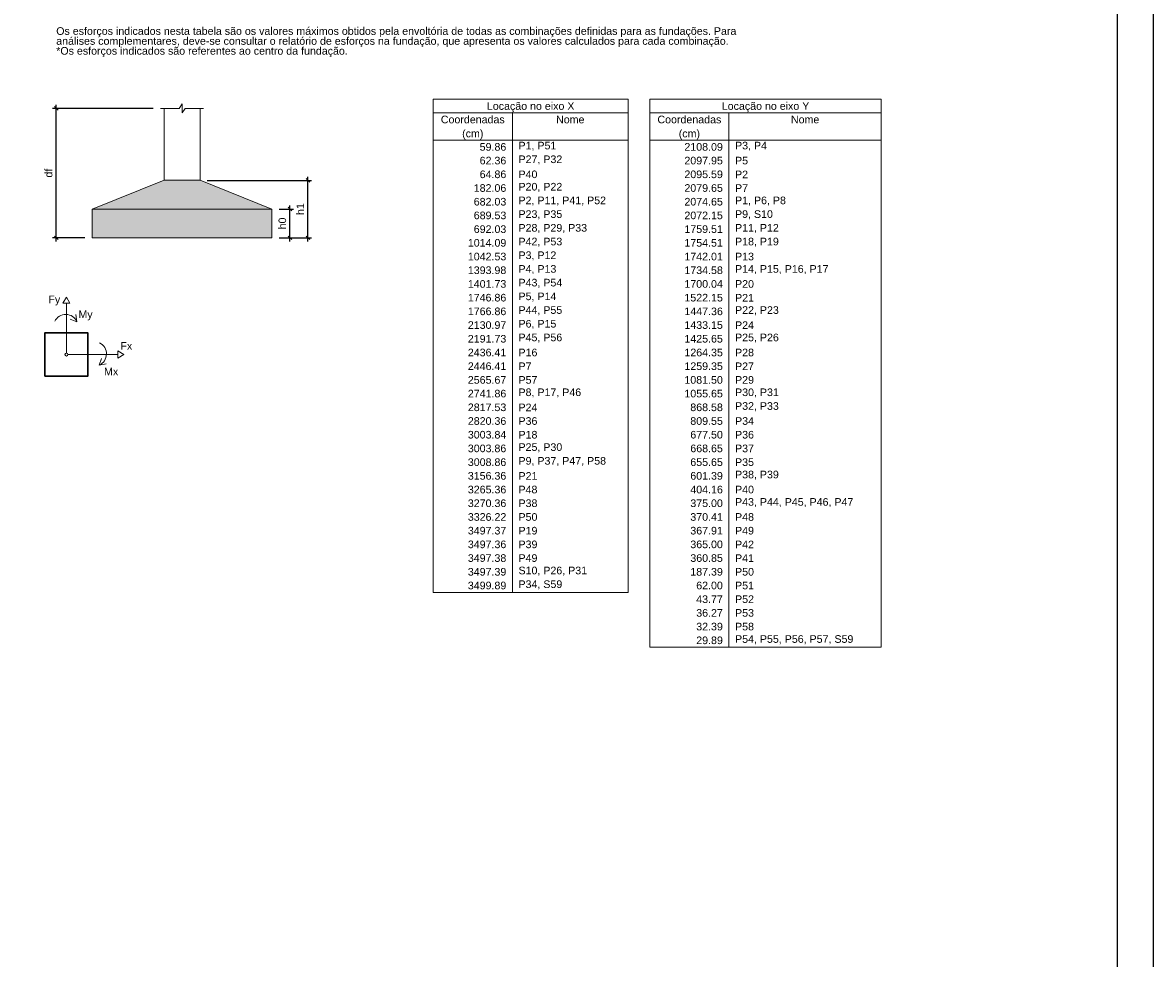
# Model space of a CAD drawing. Header units: millimetres. Extents: x 0 to 119, y 0 to 84.
# Tile 12 of 18: x 87 to 119, y 30 to 56. Entities that reach past the tile are written whole.
import ezdxf

# ---------------------------------------------------------------- set-up
doc = ezdxf.new("R2010")
doc.units = ezdxf.units.MM
doc.header["$MEASUREMENT"] = 0
doc.linetypes.add('NULL', pattern=[0])
doc.layers.get('0').update_dxf_attribs({"lineweight": 18})
for name, color, linetype, lineweight in [('LC-Cotas', 7, 'Continuous', 5), ('LC-Hachuras das sapatas', 43, 'Continuous', 5), ('LC-Seção das fundações', 7, 'Continuous', 5), ('LC-Seção dos pilares', 4, 'Continuous', 30), ('LC-Tabelas', 1, 'Continuous', 20), ('LC-Textos', 3, 'Continuous', 20), ('LC-Textos das tabelas', 5, 'Continuous', 5)]:
    doc.layers.add(name, color=color, linetype=linetype, lineweight=lineweight)
doc.layers.add('SEDUC_MARF', color=1, linetype='Continuous')
doc.layers.add('SEDUC_MARGG', color=7, linetype='Continuous')
doc.styles.add('Arial', font='txt')
doc.dimstyles.new('UM_1.000000', dxfattribs={"dimtxt": 0.18, "dimasz": 0.1, "dimexe": 0.1, "dimexo": 0.2, "dimgap": 0, "dimtad": 1, "dimtih": 1, "dimtoh": 1, "dimdec": 1, "dimzin": 0, "dimdsep": 46, "dimtxsty": 'Standard', "dimcen": 0.09, "dimdle": 0.1, "dimadec": 1, "dimazin": 2, "dimtfac": 1, "dimtdec": 4, "dimtofl": 0, "dimtmove": 0, "dimatfit": 3, "dimfxl": 1, "dimtolj": 1, "dimarcsym": 0})

# ---------------------------------------------------------------- blocks, each defined once
blk = doc.blocks.new('_Oblique')
at = {"color": 0, "linetype": 'ByBlock', "lineweight": -2}
blk.add_line((-0.5, -0.5), (0.5, 0.5), dxfattribs=at)
blk = doc.blocks.new('*D96')
at = {"layer": 'Defpoints', "color": 0}
for p in [(88.392, 53.477), (91.292, 53.477), (89.392, 49.877)]:
    blk.add_point(p, dxfattribs=at)
at = {"layer": 'LC-Cotas', "color": 0, "lineweight": -2}
for p, q in [((91.092, 53.477), (88.292, 53.477)), ((88.392, 49.777), (88.392, 53.577)), ((89.192, 49.877), (88.292, 49.877))]:
    blk.add_line(p, q, dxfattribs=at)
at = {"layer": 'LC-Cotas', "color": 0, "lineweight": -2, "xscale": 0.1, "yscale": 0.1, "zscale": 0.1}
for p, rotation in [((88.392, 53.477), 90), ((88.392, 49.877), 270)]:
    blk.add_blockref('_Oblique', p, dxfattribs=dict(at, rotation=rotation))
at = {"layer": 'LC-Cotas', "color": 7, "insert": (88.18, 51.677), "char_height": 0.2118, "attachment_point": 5, "rotation": 90, "style": 'Arial'}
blk.add_mtext('\\A1;df', dxfattribs=at)
blk = doc.blocks.new('*D97')
at = {"layer": 'Defpoints', "color": 0}
for p in [(94.392, 50.677), (94.892, 50.677), (94.392, 49.877)]:
    blk.add_point(p, dxfattribs=at)
at = {"layer": 'LC-Cotas', "color": 0, "lineweight": -2}
for p, q in [((94.592, 50.677), (94.992, 50.677)), ((94.892, 49.777), (94.892, 50.777)), ((94.592, 49.877), (94.992, 49.877))]:
    blk.add_line(p, q, dxfattribs=at)
at = {"layer": 'LC-Cotas', "color": 0, "lineweight": -2, "xscale": 0.1, "yscale": 0.1, "zscale": 0.1}
for p, rotation in [((94.892, 50.677), 90), ((94.892, 49.877), 270)]:
    blk.add_blockref('_Oblique', p, dxfattribs=dict(at, rotation=rotation))
at = {"layer": 'LC-Cotas', "color": 7, "insert": (94.68, 50.277), "char_height": 0.2118, "attachment_point": 5, "rotation": 90, "style": 'Arial'}
blk.add_mtext('\\A1;h0', dxfattribs=at)
blk = doc.blocks.new('*D98')
at = {"layer": 'Defpoints', "color": 0}
for p in [(92.392, 51.477), (95.392, 51.477), (94.392, 49.877)]:
    blk.add_point(p, dxfattribs=at)
at = {"layer": 'LC-Cotas', "color": 0, "lineweight": -2}
for p, q in [((95.392, 49.777), (95.392, 51.577)), ((92.592, 51.477), (95.492, 51.477)), ((94.592, 49.877), (95.492, 49.877))]:
    blk.add_line(p, q, dxfattribs=at)
at = {"layer": 'LC-Cotas', "color": 0, "lineweight": -2, "xscale": 0.1, "yscale": 0.1, "zscale": 0.1}
for p, rotation in [((95.392, 51.477), 90), ((95.392, 49.877), 270)]:
    blk.add_blockref('_Oblique', p, dxfattribs=dict(at, rotation=rotation))
at = {"layer": 'LC-Cotas', "color": 7, "insert": (95.18, 50.677), "char_height": 0.2118, "attachment_point": 5, "rotation": 90, "style": 'Arial'}
blk.add_mtext('\\A1;h1', dxfattribs=at)

msp = doc.modelspace()

# ---------------------------------------------------------------- hatches: boundary and pattern name
at = {"layer": 'LC-Hachuras das sapatas', "linetype": 'Continuous'}
msp.add_hatch(color=43, dxfattribs=at).paths.add_polyline_path([(89.3915, 49.8775), (94.3915, 49.8775), (94.3915, 50.6775), (92.3915, 51.4775), (91.3915, 51.4775), (89.3915, 50.6775), (89.3915, 49.8775)])

# ---------------------------------------------------------------- linework, layer by layer
at = {"layer": 'LC-Cotas'}
for p, q in [((88.6738, 48.2307), (88.5738, 48.0577)), ((88.6738, 48.2307), (88.7738, 48.0577)), ((88.5738, 48.0577), (88.7738, 48.0577)), ((88.6738, 47.2307), (88.6738, 48.0577)), ((88.9688, 47.5437), (88.7808, 47.6117)), ((88.9688, 47.5437), (88.9348, 47.7407)), ((88.6738, 46.6707), (88.6738, 47.2307)), ((88.7138, 46.6307), (89.2738, 46.6307)), ((89.2738, 46.6307), (90.1008, 46.6307)), ((90.2738, 46.6307), (90.1008, 46.7307)), ((90.1008, 46.5307), (90.1008, 46.7307)), ((90.2738, 46.6307), (90.1008, 46.5307)), ((89.5868, 46.3357), (89.6548, 46.5237)), ((89.5868, 46.3357), (89.7838, 46.3697))]:
    msp.add_line(p, q, dxfattribs=at)
msp.add_circle((88.6738, 46.6307), 0.04, dxfattribs=at)
for centre, start, end in [((88.6568, 47.4057), 23.81409, 153.81712), ((89.4488, 46.6477), 293.81409, 63.81711)]:
    msp.add_arc(centre, 0.341, start, end, dxfattribs=at)
at = {"layer": 'LC-Seção das fundações'}
for p, q in [((91.3915, 53.4775), (91.3915, 51.4775)), ((92.3915, 53.4775), (92.3915, 51.4775)), ((89.3915, 50.6775), (94.3915, 50.6775))]:
    msp.add_line(p, q, dxfattribs=at)
msp.add_lwpolyline([(91.2915, 53.4775), (91.8075, 53.4775), (91.8915, 53.6035), (91.8915, 53.3515), (91.9755, 53.4775), (92.4915, 53.4775)], dxfattribs=at)
msp.add_lwpolyline([(89.3915, 49.8775), (94.3915, 49.8775), (94.3915, 50.6775), (92.3915, 51.4775), (91.3915, 51.4775), (89.3915, 50.6775), (89.3915, 49.8775)], close=True, dxfattribs=at)
at = {"layer": 'LC-Seção dos pilares'}
msp.add_lwpolyline([(88.0738, 46.0307), (89.2738, 46.0307), (89.2738, 47.2307), (88.0738, 47.2307), (88.0738, 46.0307)], close=True, dxfattribs=at)
at = {"layer": 'LC-Tabelas'}
for p, q in [((98.8738, 53.7389), (104.2958, 53.7389)), ((98.8738, 53.7389), (98.8738, 40.0143)), ((104.2958, 53.7389), (104.2958, 40.0143)), ((104.8958, 53.7389), (111.3346, 53.7389)), ((104.8958, 53.7389), (104.8958, 38.4893)), ((111.3346, 53.7389), (111.3346, 38.4893)), ((98.8738, 53.3577), (104.2958, 53.3577)), ((101.0765, 53.3577), (101.0765, 40.0143)), ((104.8958, 53.3577), (111.3346, 53.3577)), ((107.0986, 53.3577), (107.0986, 38.4893)), ((98.8738, 52.5952), (104.2958, 52.5952)), ((104.8958, 52.5952), (111.3346, 52.5952)), ((98.8738, 40.0143), (104.2958, 40.0143)), ((104.8958, 38.4893), (111.3346, 38.4893))]:
    msp.add_line(p, q, dxfattribs=at)
at = {"layer": 'SEDUC_MARF'}
msp.add_lwpolyline([(118.9, 84.1), (0, 84.1), (0, 0), (118.9, 0)], close=True, dxfattribs=at)
at = {"layer": 'SEDUC_MARGG'}
msp.add_lwpolyline([(2.5, 1), (117.9, 1), (117.9, 83.1), (2.5, 83.1), (2.5, 1)], dxfattribs=at)

# ---------------------------------------------------------------- texts
at = {"layer": 'LC-Textos', "linetype": 'NULL', "char_height": 0.2118, "attachment_point": 7, "line_spacing_factor": 0.798, "style": 'Arial'}
for s, insert, width in [('Fy', (88.1749, 47.9955), 0.644287), ('My', (89.0099, 47.5815), 0.773145), ('Fx', (90.1769, 46.7654), 0.644287), ('Mx', (89.7219, 46.0514), 0.773145)]:
    msp.add_mtext(s, dxfattribs=dict(at, insert=insert, width=width))
at = {"layer": 'LC-Textos das tabelas', "linetype": 'NULL', "char_height": 0.2118, "line_spacing_factor": 0.798, "style": 'Arial'}
for s, insert, width, attachment_point in [('Os esforços indicados nesta tabela são os valores máximos obtidos pela envoltória de todas as combinações definidas para as fundações. Para', (88.3919, 55.4585), 37.076953, 7), ('análises complementares, deve-se consultar o relatório de esforços na fundação, que apresenta os valores calculados para cada combinação.', (88.3919, 55.1825), 36.658096, 7), ('*Os esforços indicados são referentes ao centro da fundação.', (88.3919, 54.9075), 15.895059, 7), ('Locação no eixo X', (101.5847, 53.3728), 4.772256, 8), ('Locação no eixo Y', (108.1157, 53.3728), 4.772256, 8), ('Coordenadas', (99.9747, 53.0607), 3.482549, 8), ('Nome', (102.6857, 53.0607), 1.547139, 8), ('Coordenadas', (105.9977, 53.0607), 3.482549, 8), ('Nome', (109.2167, 53.0607), 1.547139, 8), ('(cm)', (99.9747, 52.6098), 1.159434, 8), ('(cm)', (105.9977, 52.6098), 1.159434, 8), ('59.86', (100.9067, 52.2987), 1.451416, 9), ('P1, P51', (101.2457, 52.2987), 2.063701, 7), ('2108.09', (106.9287, 52.2987), 2.096553, 9), ('P3, P4', (107.2677, 52.2987), 1.741133, 7), ('62.36', (100.9067, 51.9177), 1.451416, 9), ('P27, P32', (101.2457, 51.9177), 2.38627, 7), ('2097.95', (106.9287, 51.9177), 2.096553, 9), ('P5', (107.2677, 51.9177), 0.709424, 7), ('64.86', (100.9067, 51.5357), 1.451416, 9), ('P40', (101.2457, 51.5357), 1.031992, 7), ('2095.59', (106.9287, 51.5357), 2.096553, 9), ('P2', (107.2677, 51.5357), 0.709424, 7), ('182.06', (100.9067, 51.1547), 1.773984, 9), ('P20, P22', (101.2457, 51.1547), 2.38627, 7), ('2079.65', (106.9287, 51.1547), 2.096553, 9), ('P7', (107.2677, 51.1547), 0.709424, 7), ('682.03', (100.9067, 50.7737), 1.773984, 9), ('P2, P11, P41, P52', (101.2457, 50.7737), 4.772256, 7), ('2074.65', (106.9287, 50.7737), 2.096553, 9), ('P1, P6, P8', (107.2677, 50.7737), 2.772842, 7), ('689.53', (100.9067, 50.3927), 1.773984, 9), ('P23, P35', (101.2457, 50.3927), 2.38627, 7), ('2072.15', (106.9287, 50.3927), 2.096553, 9), ('P9, S10', (107.2677, 50.3927), 2.063701, 7), ('692.03', (100.9067, 50.0107), 1.773984, 9), ('P28, P29, P33', (101.2457, 50.0107), 3.740547, 7), ('1759.51', (106.9287, 50.0107), 2.096553, 9), ('P11, P12', (107.2677, 50.0107), 2.38627, 7), ('1014.09', (100.9067, 49.6297), 2.096553, 9), ('P42, P53', (101.2457, 49.6297), 2.38627, 7), ('1754.51', (106.9287, 49.6297), 2.096553, 9), ('P18, P19', (107.2677, 49.6297), 2.38627, 7), ('1042.53', (100.9067, 49.2487), 2.096553, 9), ('P3, P12', (101.2457, 49.2487), 2.063701, 7), ('1742.01', (106.9287, 49.2487), 2.096553, 9), ('P13', (107.2677, 49.2487), 1.031992, 7), ('1393.98', (100.9067, 48.8677), 2.096553, 9), ('P4, P13', (101.2457, 48.8677), 2.063701, 7), ('1734.58', (106.9287, 48.8677), 2.096553, 9), ('P14, P15, P16, P17', (107.2677, 48.8677), 5.094824, 7), ('1401.73', (100.9067, 48.4867), 2.096553, 9), ('P43, P54', (101.2457, 48.4867), 2.38627, 7), ('1700.04', (106.9287, 48.4867), 2.096553, 9), ('P20', (107.2677, 48.4867), 1.031992, 7), ('1746.86', (100.9067, 48.1047), 2.096553, 9), ('P5, P14', (101.2457, 48.1047), 2.063701, 7), ('1522.15', (106.9287, 48.1047), 2.096553, 9), ('P21', (107.2677, 48.1047), 1.031992, 7), ('1766.86', (100.9067, 47.7237), 2.096553, 9), ('P44, P55', (101.2457, 47.7237), 2.38627, 7), ('1447.36', (106.9287, 47.7237), 2.096553, 9), ('P22, P23', (107.2677, 47.7237), 2.38627, 7), ('2130.97', (100.9067, 47.3427), 2.096553, 9), ('P6, P15', (101.2457, 47.3427), 2.063701, 7), ('1433.15', (106.9287, 47.3427), 2.096553, 9), ('P24', (107.2677, 47.3427), 1.031992, 7), ('2191.73', (100.9067, 46.9617), 2.096553, 9), ('P45, P56', (101.2457, 46.9617), 2.38627, 7), ('1425.65', (106.9287, 46.9617), 2.096553, 9), ('P25, P26', (107.2677, 46.9617), 2.38627, 7), ('2436.41', (100.9067, 46.5797), 2.096553, 9), ('P16', (101.2457, 46.5797), 1.031992, 7), ('1264.35', (106.9287, 46.5797), 2.096553, 9), ('P28', (107.2677, 46.5797), 1.031992, 7), ('2446.41', (100.9067, 46.1987), 2.096553, 9), ('P7', (101.2457, 46.1987), 0.709424, 7), ('1259.35', (106.9287, 46.1987), 2.096553, 9), ('P27', (107.2677, 46.1987), 1.031992, 7), ('2565.67', (100.9067, 45.8177), 2.096553, 9), ('P57', (101.2457, 45.8177), 1.031992, 7), ('1081.50', (106.9287, 45.8177), 2.096553, 9), ('P29', (107.2677, 45.8177), 1.031992, 7), ('2741.86', (100.9067, 45.4367), 2.096553, 9), ('P8, P17, P46', (101.2457, 45.4367), 3.417979, 7), ('1055.65', (106.9287, 45.4367), 2.096553, 9), ('P30, P31', (107.2677, 45.4367), 2.38627, 7), ('2817.53', (100.9067, 45.0547), 2.096553, 9), ('P24', (101.2457, 45.0547), 1.031992, 7), ('868.58', (106.9287, 45.0547), 1.773984, 9), ('P32, P33', (107.2677, 45.0547), 2.38627, 7), ('2820.36', (100.9067, 44.6737), 2.096553, 9), ('P36', (101.2457, 44.6737), 1.031992, 7), ('809.55', (106.9287, 44.6737), 1.773984, 9), ('P34', (107.2677, 44.6737), 1.031992, 7), ('3003.84', (100.9067, 44.2927), 2.096553, 9), ('P18', (101.2457, 44.2927), 1.031992, 7), ('677.50', (106.9287, 44.2927), 1.773984, 9), ('P36', (107.2677, 44.2927), 1.031992, 7), ('3003.86', (100.9067, 43.9117), 2.096553, 9), ('P25, P30', (101.2457, 43.9117), 2.38627, 7), ('668.65', (106.9287, 43.9117), 1.773984, 9), ('P37', (107.2677, 43.9117), 1.031992, 7), ('3008.86', (100.9067, 43.5297), 2.096553, 9), ('P9, P37, P47, P58', (101.2457, 43.5297), 4.772256, 7), ('655.65', (106.9287, 43.5297), 1.773984, 9), ('P35', (107.2677, 43.5297), 1.031992, 7), ('3156.36', (100.9067, 43.1487), 2.096553, 9), ('P21', (101.2457, 43.1487), 1.031992, 7), ('601.39', (106.9287, 43.1487), 1.773984, 9), ('P38, P39', (107.2677, 43.1487), 2.38627, 7), ('3265.36', (100.9067, 42.7677), 2.096553, 9), ('P48', (101.2457, 42.7677), 1.031992, 7), ('404.16', (106.9287, 42.7677), 1.773984, 9), ('P40', (107.2677, 42.7677), 1.031992, 7), ('3270.36', (100.9067, 42.3867), 2.096553, 9), ('P38', (101.2457, 42.3867), 1.031992, 7), ('375.00', (106.9287, 42.3867), 1.773984, 9), ('P43, P44, P45, P46, P47', (107.2677, 42.3867), 6.449102, 7), ('3326.22', (100.9067, 42.0047), 2.096553, 9), ('P50', (101.2457, 42.0047), 1.031992, 7), ('370.41', (106.9287, 42.0047), 1.773984, 9), ('P48', (107.2677, 42.0047), 1.031992, 7), ('3497.37', (100.9067, 41.6237), 2.096553, 9), ('P19', (101.2457, 41.6237), 1.031992, 7), ('367.91', (106.9287, 41.6237), 1.773984, 9), ('P49', (107.2677, 41.6237), 1.031992, 7), ('3497.36', (100.9067, 41.2427), 2.096553, 9), ('P39', (101.2457, 41.2427), 1.031992, 7), ('365.00', (106.9287, 41.2427), 1.773984, 9), ('P42', (107.2677, 41.2427), 1.031992, 7), ('3497.38', (100.9067, 40.8617), 2.096553, 9), ('P49', (101.2457, 40.8617), 1.031992, 7), ('360.85', (106.9287, 40.8617), 1.773984, 9), ('P41', (107.2677, 40.8617), 1.031992, 7), ('3497.39', (100.9067, 40.4797), 2.096553, 9), ('S10, P26, P31', (101.2457, 40.4797), 3.740547, 7), ('187.39', (106.9287, 40.4797), 1.773984, 9), ('P50', (107.2677, 40.4797), 1.031992, 7), ('3499.89', (100.9067, 40.0987), 2.096553, 9), ('P34, S59', (101.2457, 40.0987), 2.38627, 7), ('62.00', (106.9287, 40.0987), 1.451416, 9), ('P51', (107.2677, 40.0987), 1.031992, 7), ('43.77', (106.9287, 39.7177), 1.451416, 9), ('P52', (107.2677, 39.7177), 1.031992, 7), ('36.27', (106.9287, 39.3367), 1.451416, 9), ('P53', (107.2677, 39.3367), 1.031992, 7), ('32.39', (106.9287, 38.9557), 1.451416, 9), ('P58', (107.2677, 38.9557), 1.031992, 7), ('29.89', (106.9287, 38.5737), 1.451416, 9), ('P54, P55, P56, P57, S59', (107.2677, 38.5737), 6.449102, 7)]:
    msp.add_mtext(s, dxfattribs=dict(at, insert=insert, width=width, attachment_point=attachment_point))

# ---------------------------------------------------------------- dimensions: what is measured, and where the dimension line sits
at = {"layer": 'LC-Cotas'}
for base, p1, p2, text, picture, middle in [((88.3915, 53.4775), (89.3915, 49.8775), (91.2915, 53.4775), 'df', '*D96', (88.1797, 51.6775)), ((95.3915, 51.4775), (94.3915, 49.8775), (92.3915, 51.4775), 'h1', '*D98', (95.1797, 50.6775)), ((94.8915, 50.6775), (94.3915, 49.8775), (94.3915, 50.6775), 'h0', '*D97', (94.6797, 50.2775))]:
    dim = msp.add_linear_dim(base=base, p1=p1, p2=p2, angle=90, text=text, dimstyle='UM_1.000000', override={"dimtxt": 0.2118, "dimasz": 0.1, "dimexe": 0.1, "dimexo": 0.2, "dimtad": 1, "dimtih": 0, "dimtoh": 0, "dimdec": 1, "dimlfac": 1, "dimzin": 8, "dimtxsty": 'Arial', "dimblk": 'Oblique', "dimblk1": 'Oblique', "dimblk2": 'Oblique', "dimsah": 1, "dimdle": 0.1, "dimse1": 0, "dimse2": 0, "dimclrt": 7, "dimadec": 1, "dimazin": 3, "dimtmove": 2, "dimldrblk": 'Oblique'}, dxfattribs=at)
    dim.commit()
    dim.dimension.update_dxf_attribs({"geometry": picture, "text_midpoint": middle, "dimtype": 160, "text_rotation": 90})

doc.saveas('drawing.dxf')
